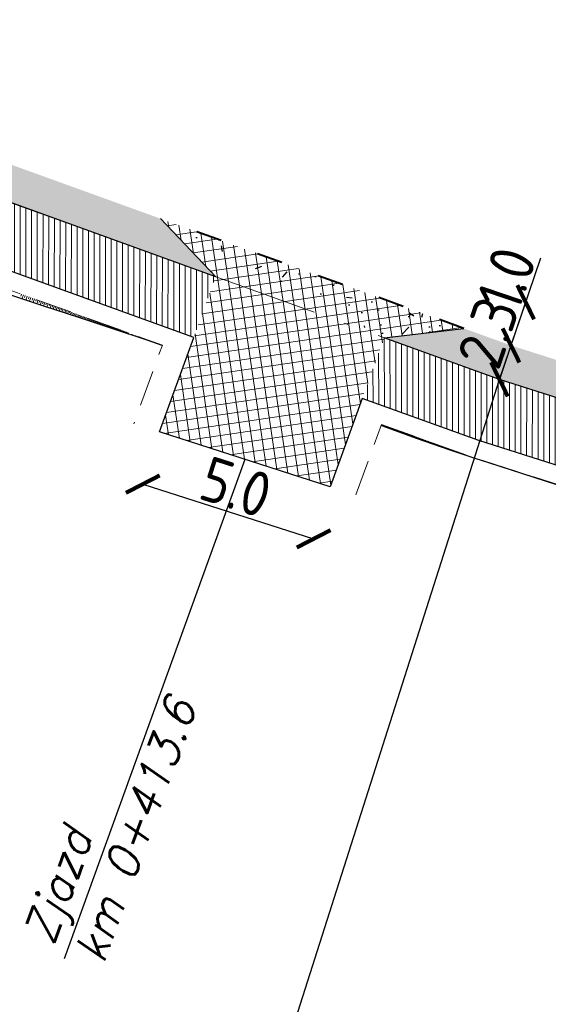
# Model space of a CAD drawing. Header units: metres. Extents: x 8431043 to 8456388, y 5766167 to 5771876.
# Tile 12 of 31: x 8434089 to 8434104, y 5770280 to 5770307. Entities that reach past the tile are written whole.
import ezdxf

# ---------------------------------------------------------------- set-up
doc = ezdxf.new("R2010")
doc.units = ezdxf.units.M
for name, pattern in [('4011', [6, 4, -2]), ('ACAD_ISO03W100', [30, 12, -18]), ('ACAD_ISO10W100', [18, 12, -3, 0, -3]), ('CIĄGŁA', [0])]:
    doc.linetypes.add(name, pattern=pattern)
for name, color, linetype in [('C-DROGI-SYTUACJA', 7, 'Continuous'), ('C-DROGI-SYTUACJA-ETYKIETY', 1, 'Continuous'), ('DRO_Podzespół', 7, 'Continuous'), ('S-5_opis_pkt_geometrycznych', 20, 'Continuous'), ('S-5_opis_Zjazd_ist_L', 7, 'Continuous')]:
    doc.layers.add(name, color=color, linetype=linetype)
for name, color, linetype, lineweight in [('hatch kostka', 210, 'Continuous', 9), ('kreskowanie skarp', 250, 'Continuous', 15), ('linia', 7, 'CIĄGŁA', 20), ('WYMIARY', 253, 'Continuous', 13), ('Zalacznik_3_Rowy DW837|Zalacznik_3_Rowy DW837|zdi pobocze', 250, '4011', 18), ('zdi krawedz jezdni', 250, '4011', 30), ('zdi krawężnik na trapezowy', 253, 'ACAD_ISO03W100', 40), ('zdi_obrzeze chodnikowe 8x30', 6, 'Continuous', 30)]:
    doc.layers.add(name, color=color, linetype=linetype, lineweight=lineweight)
doc.layers.add('hatch zdi chodniki', color=7, linetype='Continuous', lineweight=0, true_color=0x8345ba)
doc.styles.add('! romans poch 1.8 mm szer 1', font='romans.shx', dxfattribs={"oblique": 15, "height": 1.8})
doc.styles.add('ISOCP', font='geniso.shx')
doc.styles.add('własny_500', font='isocp.shx', dxfattribs={"width": 0.9, "height": 1.2})
doc.dimstyles.new('kopia własny 500', dxfattribs={"dimtxt": 1.2, "dimasz": 0.8, "dimexe": 0.1795, "dimexo": 0.0625, "dimgap": 0.09, "dimtad": 3, "dimdec": 1, "dimzin": 0, "dimdsep": 46, "dimtxsty": 'własny_500', "dimblk": 'ARCHTICK', "dimcen": 0.09, "dimaunit": 2, "dimadec": 4, "dimazin": 0, "dimtfac": 1, "dimtdec": 1, "dimtofl": 0, "dimtmove": 2, "dimatfit": 3, "dimldrblk": 'ARCHTICK', "dimfxl": 1, "dimtolj": 1, "dimtzin": 0, "dimarcsym": 0})

# ---------------------------------------------------------------- blocks, each defined once
blk = doc.blocks.new('_ARCHTICK')
at = {"color": 0, "linetype": 'ByBlock', "const_width": 0.15}
blk.add_lwpolyline([(-0.5, -0.5), (0.5, 0.5)], dxfattribs=at)
blk = doc.blocks.new('*D67')
at = {"layer": 'Defpoints', "color": 0, "transparency": 16777216}
for p in [(8434102.899999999, 5770298.35), (8434102.577994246, 5770297.403065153), (8434102.57799425, 5770297.403065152)]:
    blk.add_point(p, dxfattribs=at)
at = {"layer": 'WYMIARY', "color": 0, "lineweight": -2, "transparency": 16777216}
for p, q in [((8434103.727501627, 5770300.783466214), (8434102.900000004, 5770298.349999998)), ((8434102.900000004, 5770298.349999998), (8434102.57799425, 5770297.403065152))]:
    blk.add_line(p, q, dxfattribs=at)
at = {"layer": 'WYMIARY', "color": 0, "lineweight": -2, "transparency": 16777216, "xscale": 0.75, "yscale": 0.75, "zscale": 0.75}
for p, rotation in [((8434102.900000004, 5770298.349999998), 71.21936853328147), ((8434102.57799425, 5770297.403065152), 251.2193685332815)]:
    blk.add_blockref('_ARCHTICK', p, dxfattribs=dict(at, rotation=rotation))
at = {"layer": 'WYMIARY', "color": 0, "transparency": 16777216, "insert": (8434102.779976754, 5770300.2179146), "char_height": 1.25, "attachment_point": 5, "rotation": 71.21936853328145, "style": 'ISOCP'}
blk.add_mtext('\\A1;1.0', dxfattribs=at)
blk = doc.blocks.new('*D68')
at = {"layer": 'Defpoints', "color": 0, "transparency": 16777216}
for p in [(8434103.309817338, 5770299.555165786), (8434102.577994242, 5770297.403065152), (8434358.231644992, 5770212.868847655)]:
    blk.add_point(p, dxfattribs=at)
at = {"layer": 'WYMIARY', "color": 0, "lineweight": -2, "transparency": 16777216}
blk.add_line((8434102.577994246, 5770297.403065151), (8434103.309817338, 5770299.555165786), dxfattribs=at)
at = {"layer": 'WYMIARY', "color": 0, "lineweight": -2, "transparency": 16777216, "xscale": 0.75, "yscale": 0.75, "zscale": 0.75}
for p, rotation in [((8434103.309817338, 5770299.555165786), 71.21936853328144), ((8434102.577994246, 5770297.403065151), 251.2193685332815)]:
    blk.add_blockref('_ARCHTICK', p, dxfattribs=dict(at, rotation=rotation))
at = {"layer": 'WYMIARY', "color": 0, "transparency": 16777216, "insert": (8434102.266857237, 5770298.709346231), "char_height": 1.25, "attachment_point": 5, "rotation": 71.21936853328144, "style": 'ISOCP'}
blk.add_mtext('\\A1;2.3', dxfattribs=at)
blk = doc.blocks.new('*D73')
at = {"layer": 'Defpoints', "color": 0, "transparency": 16777216}
for p in [(8434093.095054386, 5770295.936348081), (8434097.86, 5770294.410000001), (8434097.393977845, 5770292.955174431)]:
    blk.add_point(p, dxfattribs=at)
at = {"layer": 'WYMIARY', "color": 0, "lineweight": -2, "transparency": 16777216}
blk.add_line((8434092.629032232, 5770294.481522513), (8434097.393977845, 5770292.955174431), dxfattribs=at)
at = {"layer": 'WYMIARY', "color": 0, "lineweight": -2, "transparency": 16777216, "xscale": 0.75, "yscale": 0.75, "zscale": 0.75}
for p, rotation in [((8434092.629032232, 5770294.481522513), 162.2382544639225), ((8434097.393977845, 5770292.955174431), 342.2382544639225)]:
    blk.add_blockref('_ARCHTICK', p, dxfattribs=dict(at, rotation=rotation))
at = {"layer": 'WYMIARY', "color": 0, "transparency": 16777216, "insert": (8434095.229622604, 5770294.399266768), "char_height": 1.25, "attachment_point": 5, "rotation": 342.2382544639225, "style": 'ISOCP'}
blk.add_mtext('\\A1;5.0', dxfattribs=at)
blk = doc.blocks.new('*D75')
at = {"layer": 'Defpoints', "color": 0, "transparency": 16777216}
for p in [(8434749.827947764, 5771876.32), (8434750.942824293, 5771875.576372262), (8432377.706239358, 5768319.939999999)]:
    blk.add_point(p, dxfattribs=at)
at = {"layer": 'WYMIARY', "color": 0, "lineweight": -2, "transparency": 16777216}
blk.add_line((8432378.821115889, 5768319.19637226), (8434750.942824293, 5771875.576372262), dxfattribs=at)
at = {"layer": 'WYMIARY', "color": 0, "lineweight": -2, "transparency": 16777216, "xscale": 0.75, "yscale": 0.75, "zscale": 0.75}
for p, rotation in [((8434750.942824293, 5771875.576372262), 56.29653123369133), ((8432378.821115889, 5768319.19637226), 236.2965312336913)]:
    blk.add_blockref('_ARCHTICK', p, dxfattribs=dict(at, rotation=rotation))
at = {"layer": 'WYMIARY', "color": 0, "transparency": 16777216, "insert": (8433564.287044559, 5770097.783190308), "char_height": 1.25, "attachment_point": 5, "rotation": 56.296531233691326, "style": 'ISOCP'}
blk.add_mtext('\\A1;4274.9', dxfattribs=at)
blk = doc.blocks.new('*U80')
at = {"layer": 'C-DROGI-SYTUACJA', "color": 1, "linetype": 'ACAD_ISO10W100', "lineweight": 13, "ltscale": 0.3}
for p, q in [((8434102.577994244, 5770297.403065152), (8434084.286506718, 5770304.019985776)), ((8434143.621928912, 5770284.324997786), (8434102.577994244, 5770297.403065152))]:
    blk.add_line(p, q, dxfattribs=at)
at = {"layer": 'C-DROGI-SYTUACJA', "color": 253, "linetype": 'ACAD_ISO03W100', "lineweight": 13, "ltscale": 0.1}
blk.add_line((8434102.577994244, 5770297.403065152), (8434102.577994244, 5770297.403065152), dxfattribs=at)
blk.add_line((8434102.577994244, 5770297.403065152), (8434102.577994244, 5770297.403065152), dxfattribs=at)
blk = doc.blocks.new('*U82')
at = {"layer": 'S-5_opis_pkt_geometrycznych', "color": 20, "linetype": 'Continuous', "lineweight": -3}
blk.add_line((8434092.472542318, 5770265.688324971), (8434102.577994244, 5770297.403065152), dxfattribs=at)
blk = doc.blocks.new('sdd')
at = {"layer": 'C-DROGI-SYTUACJA', "color": 7, "linetype": 'Continuous', "lineweight": -3}
blk.add_blockref('*U80', (0, 0), dxfattribs=at)
at = {"layer": 'C-DROGI-SYTUACJA-ETYKIETY', "color": 4, "linetype": 'Continuous', "lineweight": 35}
blk.add_blockref('*U82', (0, 0), dxfattribs=at)
blk = doc.blocks.new('dfggg')
at = {"layer": 'S-5_opis_Zjazd_ist_L', "color": 1, "linetype": 'Continuous', "lineweight": -3}
blk.add_line((8434095.477527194, 5770295.17317404), (8434090.437133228, 5770281.239758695), dxfattribs=at)
at = {"layer": 'S-5_opis_Zjazd_ist_L', "color": 1, "linetype": 'Continuous', "lineweight": -3, "insert": (8434090.402904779, 5770281.476348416), "char_height": 0.9000000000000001, "attachment_point": 4, "rotation": 70.11247858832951, "style": '! romans poch 1.8 mm szer 1'}
blk.add_mtext('Zjazd\\Pkm 0+413.6', dxfattribs=at)

msp = doc.modelspace()

# ---------------------------------------------------------------- hatches: boundary and pattern name
at = {"layer": 'hatch kostka', "linetype": 'Continuous', "lineweight": 5, "true_color": 0xfecc66}
h = msp.add_hatch(dxfattribs=at)
h.set_pattern_fill('ANSI37', color=31, scale=0.09, angle=-36.63285309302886)
h.set_pattern_definition([(8.367146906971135, (0, 0), (-0.04158112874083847, 0.2827084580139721), []), (98.3671469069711, (0, 0), (-0.282708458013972, -0.04158112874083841), [])])
h.paths.add_polyline_path([(8434099.36340504, 5770298.565938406), (8434101.584304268, 5770298.825951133), (8434093.121044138, 5770301.887523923), (8434094.661593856, 5770300.266812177), (8434093.095054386, 5770295.936348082), (8434097.86, 5770294.41)])
at = {"layer": 'hatch zdi chodniki', "lineweight": 13, "transparency": 33554687}
h = msp.add_hatch(dxfattribs=at)
h.set_pattern_fill('DOTS', color=3, scale=0.13, style=0)
h.set_pattern_definition([(0, (0, 0), (0.1031875, 0.206375), [0, -0.206375])])
h.paths.add_polyline_path([(8434291.477038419, 5770237.591889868), (8434289.272186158, 5770237.219564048), (8434294.219259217, 5770235.708967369), (8434304.064397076, 5770232.503835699), (8434352.974985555, 5770216.484597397), (8434351.385582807, 5770218.057428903), (8434304.374804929, 5770233.454439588), (8434294.520086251, 5770236.66269034)])
h.paths.add_polyline_path([(8434266.018246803, 5770244.733106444), (8434265.63877181, 5770244.675674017), (8434266.014510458, 5770244.553887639)])
h.paths.add_polyline_path([(8434267.8496619, 5770245.010285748), (8434266.018246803, 5770244.733106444), (8434266.014510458, 5770244.553887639), (8434270.421307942, 5770243.125533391), (8434280.90173187, 5770239.775495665), (8434284.091954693, 5770238.801356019), (8434282.471182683, 5770240.341842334), (8434281.2, 5770240.73), (8434270.727711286, 5770244.077437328)])
h.paths.add_polyline_path([(8434149.083049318, 5770283.338914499), (8434146.907137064, 5770283.089081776), (8434157.391959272, 5770279.144625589), (8434183.651945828, 5770271.152455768), (8434226.176322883, 5770257.466449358), (8434259.238656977, 5770246.750112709), (8434257.644433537, 5770248.31805774), (8434226.483671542, 5770258.418046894), (8434183.950727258, 5770272.106810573), (8434157.71393021, 5770280.091922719)])
h.paths.add_polyline_path([(8434094.661593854, 5770300.266812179), (8434093.121044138, 5770301.887523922), (8434084.6, 5770304.97), (8434081.219999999, 5770305.98), (8434077.409348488, 5770307.545183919), (8434076.936745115, 5770306.658233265), (8434080.886053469, 5770305.036097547), (8434084.286506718, 5770304.019985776)])
h.paths.add_polyline_path([(8434101.584304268, 5770298.825951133), (8434099.363405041, 5770298.565938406), (8434102.577994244, 5770297.403065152), (8434143.621928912, 5770284.324997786), (8434142.02503887, 5770285.883361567), (8434102.899999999, 5770298.35)])
h.paths.add_polyline_path([(8434011.44211317, 5770340.525584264), (8434009.245765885, 5770340.648622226), (8434010.907676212, 5770339.676903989), (8434013.388047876, 5770338.368355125), (8434047.859431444, 5770319.646741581), (8434066.478285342, 5770310.953932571), (8434076.936745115, 5770306.658233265), (8434077.409348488, 5770307.545183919), (8434066.879999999, 5770311.87), (8434048.309999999, 5770320.540000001), (8434013.86, 5770339.25)])
h.paths.add_polyline_path([(8433893.005991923, 5770405.514924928), (8433891.889450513, 5770405.57267707), (8433905.228904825, 5770398.017587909), (8433905.329536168, 5770397.957694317), (8433905.527784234, 5770398.421559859), (8433905.479999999, 5770398.449999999)])
h.paths.add_polyline_path([(8433748.792512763, 5770512.117253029), (8433746.758512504, 5770513.046146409), (8433749.96328957, 5770509.072943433), (8433750.804252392, 5770508.22196915), (8433762.887659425, 5770493.324754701), (8433772.314305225, 5770482.021786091), (8433776.220000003, 5770478.899999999), (8433763.660000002, 5770493.959999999), (8433751.55, 5770508.889999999), (8433750.709999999, 5770509.74)])
h.paths.add_polyline_path([(8433722.132985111, 5770543.576263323), (8433721.655699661, 5770545.760799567), (8433699.119999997, 5770573.699999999), (8433684.56, 5770591.470000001), (8433678.06, 5770600.189999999), (8433665.01, 5770615.390000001), (8433650.72, 5770633.02), (8433646.54, 5770638.470000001), (8433641.4, 5770644.56), (8433638.24, 5770647.859999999), (8433633.92, 5770651.89), (8433628.929999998, 5770655.989999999), (8433625.449999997, 5770658.54), (8433620.639999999, 5770661.61), (8433615.519999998, 5770664.209999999), (8433611.16, 5770665.930000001), (8433605.979999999, 5770667.46), (8433600.419999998, 5770668.54), (8433595.22, 5770669.19), (8433591.689999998, 5770669.45), (8433588.3, 5770669.58), (8433585.729999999, 5770669.59), (8433584.66, 5770669.57), (8433578.02, 5770669.4), (8433570.069999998, 5770668.93), (8433535.02, 5770665.16), (8433485.31, 5770659.82), (8433471.71, 5770658.26), (8433462.94, 5770656.899999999), (8433452.67, 5770654.680000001), (8433445.439999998, 5770652.68), (8433437.08, 5770649.89), (8433430.89, 5770647.48), (8433422.579999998, 5770643.75), (8433415.28, 5770639.99), (8433407.519999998, 5770635.430000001), (8433399.86, 5770630.32), (8433394.209999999, 5770626.11), (8433389.06, 5770621.91), (8433384.92, 5770618.26), (8433379.84, 5770613.409999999), (8433375.099999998, 5770608.47), (8433369.83, 5770602.43), (8433366.469999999, 5770598.279999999), (8433360.389999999, 5770590.390000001), (8433330.15, 5770550.579999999), (8433325.4, 5770544.430000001), (8433322.62, 5770541.08), (8433319.219999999, 5770537.42), (8433315.34, 5770533.91), (8433311.49, 5770531.109999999), (8433308.5, 5770529.35), (8433305.179999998, 5770527.75), (8433300.92, 5770526.189999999), (8433296.07, 5770525.010000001), (8433292.330000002, 5770524.5), (8433289.92, 5770524.35), (8433287.559999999, 5770524.33), (8433283.49, 5770524.609999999), (8433278.75, 5770525.44), (8433274.379999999, 5770526.72), (8433271.03, 5770528.06), (8433267.26, 5770529.98), (8433263.73, 5770532.25), (8433259.5, 5770535.71), (8433256.42, 5770538.880000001), (8433255.371818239, 5770540.220783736), (8433254.83058487, 5770539.289456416), (8433255.665302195, 5770538.221726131), (8433258.822617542, 5770534.972151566), (8433263.141076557, 5770531.43979502), (8433266.761394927, 5770529.111714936), (8433270.616548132, 5770527.148347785), (8433274.053010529, 5770525.773762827), (8433278.522503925, 5770524.464620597), (8433283.369111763, 5770523.615952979), (8433287.529875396, 5770523.329708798), (8433289.95532281, 5770523.350263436), (8433292.42874966, 5770523.504211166), (8433296.256252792, 5770524.026143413), (8433301.211052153, 5770525.231640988), (8433305.569940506, 5770526.827853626), (8433308.971517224, 5770528.467167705), (8433312.039006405, 5770530.272780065), (8433315.97130846, 5770533.132636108), (8433319.923081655, 5770536.707564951), (8433323.371681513, 5770540.419881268), (8433326.180721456, 5770543.804875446), (8433330.943882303, 5770549.971915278), (8433361.184216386, 5770589.78235509), (8433367.254764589, 5770597.660089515), (8433370.595611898, 5770601.786433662), (8433375.837945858, 5770607.794725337), (8433380.54639194, 5770612.701840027), (8433385.596198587, 5770617.523013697), (8433389.706903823, 5770621.147186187), (8433394.825047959, 5770625.321206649), (8433400.43661583, 5770629.502569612), (8433408.051223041, 5770634.582288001), (8433415.762638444, 5770639.113738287), (8433423.01401084, 5770642.84869174), (8433431.276400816, 5770646.557321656), (8433437.41989422, 5770648.949214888), (8433445.731789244, 5770651.723160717), (8433452.909142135, 5770653.708597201), (8433463.122421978, 5770655.916336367), (8433471.843653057, 5770657.268773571), (8433485.420385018, 5770658.82610459), (8433535.126943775, 5770664.16573493), (8433570.153028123, 5770667.933162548), (8433577.873747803, 5770668.389607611), (8433592.619472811, 5770665.233677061), (8433598.335497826, 5770664.53660084), (8433606.411626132, 5770662.748528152), (8433611.110553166, 5770661.076699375), (8433616.220260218, 5770658.705398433), (8433620.646861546, 5770656.174494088), (8433628.13758656, 5770651.177352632), (8433630.682730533, 5770649.390761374), (8433643.107350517, 5770640.986666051), (8433645.760732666, 5770637.842872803), (8433649.934686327, 5770632.40075619), (8433664.242054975, 5770614.749327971), (8433677.278828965, 5770599.564732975), (8433683.771948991, 5770590.853962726), (8433698.344054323, 5770573.069188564)])
h.paths.add_polyline_path([(8433727.508783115, 5770538.50429215), (8433725.474782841, 5770539.433185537), (8433743.032528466, 5770517.665528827), (8433742.55524301, 5770519.850065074)])
h.paths.add_polyline_path([(8433804.670766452, 5770453.717283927), (8433807.357727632, 5770451.327156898), (8433816.902238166, 5770444.970929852), (8433867.591454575, 5770417.645179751), (8433884.715982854, 5770409.271097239), (8433884.037291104, 5770410.159566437), (8433867.82, 5770418.09), (8433817.16, 5770445.4)])
h.paths.add_polyline_path([(8434386.872016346, 5770204.26942325), (8434387.262340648, 5770205.190119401), (8434380.027910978, 5770208.307348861), (8434373.299999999, 5770210.879999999), (8434361.003805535, 5770214.907260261), (8434358.79189869, 5770214.579436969), (8434372.965593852, 5770209.937256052), (8434379.651308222, 5770207.380740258)])
h.paths.add_polyline_path([(8433975.043041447, 5770359.953206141), (8433974.800154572, 5770359.516163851), (8433982.781876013, 5770355.080310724), (8434001.013825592, 5770345.461834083), (8434003.204053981, 5770344.181208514), (8434001.720078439, 5770345.65455654), (8433983.02, 5770355.52)])
at = {"layer": 'hatch zdi chodniki', "lineweight": 5}
h = msp.add_hatch(dxfattribs=at)
h.set_pattern_fill('ANSI31', color=256, scale=0.05, angle=45, style=0)
h.set_pattern_definition([(90, (0, 0), (-0.15875, 0), [])])
h.paths.add_polyline_path([(8434265.638771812, 5770244.675674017), (8434265.083771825, 5770242.963372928), (8434265.975326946, 5770242.674397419), (8434266.014510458, 5770244.553887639)])
h.paths.add_polyline_path([(8434146.907137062, 5770283.089081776), (8434146.359941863, 5770281.371775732), (8434156.812411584, 5770277.439490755), (8434183.114139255, 5770269.434617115), (8434225.623095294, 5770255.75357379), (8434258.683656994, 5770245.037811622), (8434259.238656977, 5770246.750112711), (8434226.176322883, 5770257.466449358), (8434183.651945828, 5770271.152455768), (8434157.391959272, 5770279.144625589)])
h.paths.add_polyline_path([(8434099.36340504, 5770298.565938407), (8434098.75109048, 5770296.873286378), (8434101.998383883, 5770295.698582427), (8434143.031400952, 5770282.623993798), (8434143.076819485, 5770282.606907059), (8434143.621928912, 5770284.324997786), (8434102.577994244, 5770297.403065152)])
h.paths.add_polyline_path([(8434094.049279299, 5770298.574160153), (8434094.661593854, 5770300.266812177), (8434084.286506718, 5770304.019985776), (8434080.886053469, 5770305.036097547), (8434076.936745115, 5770306.658233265), (8434076.08605904, 5770305.06172209), (8434080.284949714, 5770303.337073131), (8434083.722218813, 5770302.309960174)])
at = {"layer": 'zdi krawedz jezdni', "ltscale": 0.4}
h = msp.add_hatch(dxfattribs=at)
h.set_pattern_fill('AR-CONC', color=5, scale=0.01)
h.set_pattern_definition([(49.99999999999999, (0, 0), (1.82184668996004, -0.1593908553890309), [0.1905, -2.0955]), (355, (0, 0), (-0.3524342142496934, 1.910568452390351), [0.1524, -1.6764058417]), (100.4514447, (0.15182007, -0.013282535), (1.469412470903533, 1.751177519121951), [0.161900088, -1.780902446]), (46.18420000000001, (0, 0.508), (2.710790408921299, -0.4204232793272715), [0.28575, -3.14325]), (96.63555760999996, (0.225899, 0.472965), (2.37404134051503, 2.474261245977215), [0.2428502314, -2.6713560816]), (351.1841511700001, (0, 0.508), (2.37404134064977, 2.474261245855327), [0.2285996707, -2.5145973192]), (21, (0.254, 0.381), (1.516143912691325, -1.022651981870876), [0.1905, -2.0955]), (326.0000000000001, (0.254, 0.381), (0.6180202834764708, 1.841879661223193), [0.1524, -1.6764]), (71.45144499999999, (0.380345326, 0.295779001), (2.134164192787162, 0.8192276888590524), [0.161900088, -1.780899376]), (37.50000000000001, (0, 0), (0.03088603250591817, 0.8455503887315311), [0, -1.65608, 0, -1.7018, 0, -1.68275]), (7.499999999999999, (0, 0), (0.6681966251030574, 1.001805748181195), [0, -0.9702799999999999, 0, -1.61798, 0, -0.6413500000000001]), (327.5, (-0.5664199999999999, 0), (1.355905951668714, -0.05728743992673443), [0, -0.635, 0, -1.9812, 0, -2.6289]), (317.5, (-0.82042, 0), (1.48129181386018, 0.2542649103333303), [0, -0.8255, 0, -1.31572, 0, -1.8669])])
edge = h.paths.add_edge_path()
edge.add_line((8434099.36340504, 5770298.565938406), (8434101.584304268, 5770298.825951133))
edge.add_line((8434101.584304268, 5770298.825951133), (8434093.121044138, 5770301.887523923))

# ---------------------------------------------------------------- linework, layer by layer
at = {"layer": 'C-DROGI-SYTUACJA', "color": 1, "linetype": 'ACAD_ISO10W100', "lineweight": 13, "ltscale": 0.3}
for p, q in [((8434102.577994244, 5770297.403065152), (8434084.286506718, 5770304.019985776)), ((8434143.621928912, 5770284.324997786), (8434102.577994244, 5770297.403065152))]:
    msp.add_line(p, q, dxfattribs=at)
at = {"layer": 'C-DROGI-SYTUACJA', "color": 253, "linetype": 'ACAD_ISO03W100', "lineweight": 13, "ltscale": 0.1}
msp.add_line((8434102.577994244, 5770297.403065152), (8434102.577994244, 5770297.403065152), dxfattribs=at)
msp.add_line((8434102.577994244, 5770297.403065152), (8434102.577994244, 5770297.403065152), dxfattribs=at)
at = {"layer": 'DRO_Podzespół'}
for points in [[(8434093.16915596, 5770298.345939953), (8434092.746980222, 5770298.497581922), (8434091.797319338, 5770298.812051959), (8434090.847658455, 5770299.126521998), (8434089.897997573, 5770299.440992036), (8434088.948336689, 5770299.755462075)], [(8434118.427592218, 5770289.761035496), (8434117.478298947, 5770290.075639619), (8434116.529005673, 5770290.390243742), (8434115.5797124, 5770290.704847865), (8434114.630419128, 5770291.019451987), (8434113.681125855, 5770291.334056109), (8434112.731832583, 5770291.648660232), (8434111.78253931, 5770291.963264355), (8434110.833246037, 5770292.277868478), (8434109.883952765, 5770292.5924726), (8434108.934659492, 5770292.907076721), (8434107.985366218, 5770293.221680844), (8434107.76875529, 5770293.293467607), (8434107.034599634, 5770293.531661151), (8434106.083397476, 5770293.84027447), (8434105.132195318, 5770294.148887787), (8434104.18099316, 5770294.457501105), (8434103.229791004, 5770294.766114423), (8434102.278588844, 5770295.07472774), (8434101.895939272, 5770295.198876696), (8434101.207022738, 5770295.427114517), (8434100.262048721, 5770295.754540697), (8434099.322020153, 5770296.095637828), (8434099.274013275, 5770296.114079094)]]:
    msp.add_lwpolyline(points, dxfattribs=at)
at = {"layer": 'kreskowanie skarp'}
for p, q in [((8434089.243907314, 5770299.780786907), (8434089.224007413, 5770299.725776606)), ((8434089.298175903, 5770299.761155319), (8434089.258912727, 5770299.652618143)), ((8434089.351712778, 5770299.741788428), (8434089.332345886, 5770299.688251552)), ((8434089.404527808, 5770299.722682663), (8434089.36631628, 5770299.617052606)), ((8434089.456630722, 5770299.703834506), (8434089.437782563, 5770299.651731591)), ((8434089.508031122, 5770299.68524048), (8434089.470843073, 5770299.582439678)), ((8434089.558738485, 5770299.666897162), (8434089.540395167, 5770299.6161898)), ((8434089.608762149, 5770299.648801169), (8434089.572570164, 5770299.54875384)), ((8434089.658111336, 5770299.630949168), (8434089.640259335, 5770299.581599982)), ((8434089.70679514, 5770299.613337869), (8434089.67157254, 5770299.515970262)), ((8434089.754822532, 5770299.595964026), (8434089.737448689, 5770299.547936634)), ((8434089.80220236, 5770299.578824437), (8434089.767923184, 5770299.484064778)), ((8434089.84894336, 5770299.561915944), (8434089.832034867, 5770299.515174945)), ((8434089.895054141, 5770299.545235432), (8434089.861693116, 5770299.453013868)), ((8434089.940543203, 5770299.528779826), (8434089.924087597, 5770299.483290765)), ((8434089.985418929, 5770299.512546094), (8434089.952951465, 5770299.422794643)), ((8434090.029689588, 5770299.496531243), (8434090.013674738, 5770299.452260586)), ((8434090.073363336, 5770299.480732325), (8434090.041765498, 5770299.393384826)), ((8434090.116448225, 5770299.465146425), (8434090.100862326, 5770299.422061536)), ((8434090.158952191, 5770299.449770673), (8434090.128200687, 5770299.364762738)), ((8434090.20088307, 5770299.434602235), (8434090.185714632, 5770299.392671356)), ((8434090.24224859, 5770299.419638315), (8434090.21232075, 5770299.33690728)), ((8434090.283056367, 5770299.404876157), (8434090.26829421, 5770299.364068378)), ((8434090.323313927, 5770299.39031304), (8434090.294187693, 5770299.309797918)), ((8434090.363028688, 5770299.375946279), (8434090.348661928, 5770299.336231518)), ((8434090.402207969, 5770299.361773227), (8434090.373861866, 5770299.283414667)), ((8434090.440858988, 5770299.347791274), (8434090.426877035, 5770299.309140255)), ((8434090.47898887, 5770299.333997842), (8434090.451402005, 5770299.257738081)), ((8434090.516604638, 5770299.320390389), (8434090.502997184, 5770299.282774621)), ((8434090.553713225, 5770299.306966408), (8434090.526865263, 5770299.232749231)), ((8434090.590321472, 5770299.293723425), (8434090.577078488, 5770299.257115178)), ((8434090.626436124, 5770299.280658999), (8434090.60030727, 5770299.208429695)), ((8434090.662063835, 5770299.267770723), (8434090.64917556, 5770299.232143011)), ((8434090.697211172, 5770299.255056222), (8434090.67178217, 5770299.184761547)), ((8434090.731884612, 5770299.242513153), (8434090.719341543, 5770299.207839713)), ((8434090.766090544, 5770299.230139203), (8434090.741342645, 5770299.161727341)), ((8434090.79983527, 5770299.217932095), (8434090.78762816, 5770299.184187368)), ((8434090.833125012, 5770299.205889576), (8434090.809039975, 5770299.139310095)), ((8434090.865965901, 5770299.19400943), (8434090.854085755, 5770299.16116854)), ((8434090.89836399, 5770299.182289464), (8434090.874924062, 5770299.117493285)), ((8434090.930325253, 5770299.170727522), (8434090.91876331, 5770299.138766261)), ((8434090.961855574, 5770299.159321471), (8434090.939043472, 5770299.096260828)), ((8434090.992960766, 5770299.14806921), (8434090.981708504, 5770299.116964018)), ((8434091.023646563, 5770299.136968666), (8434091.001445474, 5770299.075597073)), ((8434091.053918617, 5770299.126017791), (8434091.042967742, 5770299.095745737)), ((8434091.083782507, 5770299.115214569), (8434091.062176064, 5770299.055486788)), ((8434091.113243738, 5770299.104557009), (8434091.102586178, 5770299.075095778)), ((8434091.14230774, 5770299.094043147), (8434091.121280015, 5770299.035915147)), ((8434091.170979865, 5770299.083671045), (8434091.160607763, 5770299.054998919)), ((8434091.199265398, 5770299.073438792), (8434091.178800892, 5770299.016867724)), ((8434091.227169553, 5770299.063344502), (8434091.217075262, 5770299.035440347)), ((8434091.254697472, 5770299.053386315), (8434091.234781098, 5770298.998330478)), ((8434091.281854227, 5770299.043562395), (8434091.272030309, 5770299.01640564)), ((8434091.308644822, 5770299.033870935), (8434091.2892619, 5770298.980289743)), ((8434091.335074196, 5770299.024310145), (8434091.325513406, 5770298.997880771)), ((8434091.361147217, 5770299.014878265), (8434091.342283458, 5770298.962732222)), ((8434091.386868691, 5770299.005573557), (8434091.377563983, 5770298.979852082)), ((8434091.412243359, 5770298.996394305), (8434091.393884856, 5770298.945644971)), ((8434091.437275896, 5770298.98733882), (8434091.42822041, 5770298.962306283)), ((8434091.461970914, 5770298.97840543), (8434091.444104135, 5770298.929015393)), ((8434091.486332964, 5770298.969592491), (8434091.477520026, 5770298.94523044)), ((8434091.510366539, 5770298.960898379), (8434091.492978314, 5770298.912831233)), ((8434091.534076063, 5770298.952321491), (8434091.525499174, 5770298.928611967)), ((8434091.557465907, 5770298.943860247), (8434091.540543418, 5770298.897080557)), ((8434091.580540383, 5770298.935513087), (8434091.572193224, 5770298.912438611)), ((8434091.60330374, 5770298.927278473), (8434091.586834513, 5770298.881751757)), ((8434091.625760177, 5770298.919154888), (8434091.617636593, 5770298.896698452)), ((8434091.647913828, 5770298.911140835), (8434091.631885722, 5770298.866833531)), ((8434091.669768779, 5770298.903234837), (8434091.66186278, 5770298.881379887)), ((8434091.691329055, 5770298.895435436), (8434091.675730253, 5770298.852314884)), ((8434091.712598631, 5770298.887741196), (8434091.70490439, 5770298.86647162)), ((8434091.733581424, 5770298.880150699), (8434091.71840043, 5770298.838185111)), ((8434091.754281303, 5770298.872662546), (8434091.746793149, 5770298.851962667)), ((8434091.774702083, 5770298.865275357), (8434091.759927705, 5770298.824433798)), ((8434091.794847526, 5770298.857987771), (8434091.78755994, 5770298.837842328)), ((8434091.814721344, 5770298.850798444), (8434091.80034269, 5770298.811050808)), ((8434091.834327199, 5770298.843706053), (8434091.827234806, 5770298.824100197)), ((8434091.853668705, 5770298.836709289), (8434091.839675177, 5770298.798026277)), ((8434091.872749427, 5770298.829806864), (8434091.865847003, 5770298.810726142)), ((8434091.89157288, 5770298.822997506), (8434091.877954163, 5770298.7853506)), ((8434091.910142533, 5770298.816279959), (8434091.903424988, 5770298.797710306)), ((8434091.928461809, 5770298.809652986), (8434091.915207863, 5770298.773014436)), ((8434091.94653408, 5770298.803115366), (8434091.93999646, 5770298.785043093)), ((8434091.964362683, 5770298.796665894), (8434091.951463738, 5770298.761008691)), ((8434091.981950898, 5770298.790303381), (8434091.975588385, 5770298.772715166)), ((8434091.999301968, 5770298.784026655), (8434091.986748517, 5770298.749324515)), ((8434092.016419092, 5770298.77783456), (8434092.010226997, 5770298.760717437)), ((8434092.033305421, 5770298.771725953), (8434092.021088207, 5770298.737953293)), ((8434092.04996407, 5770298.765699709), (8434092.043937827, 5770298.74904106)), ((8434092.066398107, 5770298.759754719), (8434092.054508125, 5770298.726886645)), ((8434092.082610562, 5770298.753889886), (8434092.07674573, 5770298.737677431)), ((8434092.09860442, 5770298.748104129), (8434092.087032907, 5770298.716116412)), ((8434092.114382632, 5770298.742396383), (8434092.108674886, 5770298.726618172)), ((8434092.129948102, 5770298.736765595), (8434092.118686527, 5770298.705634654)), ((8434092.1453037, 5770298.731210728), (8434092.139748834, 5770298.71585513)), ((8434092.160452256, 5770298.725730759), (8434092.149492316, 5770298.695433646)), ((8434092.175396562, 5770298.720324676), (8434092.16999048, 5770298.705380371)), ((8434092.19013937, 5770298.714991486), (8434092.179472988, 5770298.685505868)), ((8434092.2046834, 5770298.709730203), (8434092.199422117, 5770298.695186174)), ((8434092.219031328, 5770298.704539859), (8434092.208650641, 5770298.675844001)), ((8434092.233185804, 5770298.699419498), (8434092.228065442, 5770298.685265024)), ((8434092.335260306, 5770298.662494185), (8434092.326028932, 5770298.636975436)), ((8434092.435958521, 5770298.626066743), (8434092.431840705, 5770298.614683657)), ((8434092.535299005, 5770298.59013046), (8434092.528045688, 5770298.570079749)), ((8434092.633300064, 5770298.55467871), (8434092.63015794, 5770298.54599278)), ((8434092.7297029, 5770298.519805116), (8434092.724574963, 5770298.505629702)), ((8434092.825996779, 5770298.484970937), (8434092.823472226, 5770298.477992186)), ((8434092.922181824, 5770298.450176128), (8434092.917211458, 5770298.436436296)), ((8434093.018258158, 5770298.415420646), (8434093.015812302, 5770298.40865944)), ((8434099.315248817, 5770296.137492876), (8434099.308949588, 5770296.120079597)), ((8434099.33267064, 5770296.131190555), (8434099.320066, 5770296.096346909)), ((8434099.350246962, 5770296.124832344), (8434099.343888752, 5770296.107256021)), ((8434099.367997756, 5770296.118411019), (8434099.355155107, 5770296.082909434)), ((8434099.38592475, 5770296.111925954), (8434099.379439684, 5770296.09399896)), ((8434099.404029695, 5770296.105376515), (8434099.390930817, 5770296.069166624)), ((8434099.42149508, 5770296.099058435), (8434099.415177, 5770296.08159305)), ((8434099.438969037, 5770296.092737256), (8434099.426326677, 5770296.057789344)), ((8434099.456451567, 5770296.086412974), (8434099.450127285, 5770296.068930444)), ((8434099.473942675, 5770296.08008559), (8434099.461287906, 5770296.045103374)), ((8434099.491442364, 5770296.0737551), (8434099.485111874, 5770296.05625541)), ((8434099.508950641, 5770296.067421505), (8434099.496283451, 5770296.032404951)), ((8434099.52646751, 5770296.061084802), (8434099.520130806, 5770296.043567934)), ((8434099.543992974, 5770296.05474499), (8434099.531313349, 5770296.019694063)), ((8434099.561527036, 5770296.048402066), (8434099.555184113, 5770296.030868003)), ((8434099.579069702, 5770296.042056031), (8434099.56637763, 5770296.006970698)), ((8434099.596620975, 5770296.035706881), (8434099.590271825, 5770296.018155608)), ((8434099.614180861, 5770296.029354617), (8434099.601476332, 5770295.994234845)), ((8434099.631749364, 5770296.022999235), (8434099.625393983, 5770296.005430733)), ((8434099.649326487, 5770296.016640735), (8434099.636609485, 5770295.98148649)), ((8434099.666912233, 5770296.010279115), (8434099.660550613, 5770295.992693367)), ((8434099.68450661, 5770296.003914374), (8434099.671777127, 5770295.968725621)), ((8434099.70210962, 5770295.997546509), (8434099.695741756, 5770295.979943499)), ((8434099.719721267, 5770295.991175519), (8434099.70697929, 5770295.955952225)), ((8434099.737341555, 5770295.984801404), (8434099.73096744, 5770295.967181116)), ((8434099.75497049, 5770295.978424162), (8434099.742216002, 5770295.943166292)), ((8434099.772608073, 5770295.972043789), (8434099.766227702, 5770295.954406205)), ((8434099.790254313, 5770295.965660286), (8434099.777487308, 5770295.930367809)), ((8434099.80790921, 5770295.959273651), (8434099.801522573, 5770295.941618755)), ((8434099.82557277, 5770295.952883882), (8434099.812793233, 5770295.917556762)), ((8434099.843244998, 5770295.946490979), (8434099.836852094, 5770295.928818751)), ((8434099.860925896, 5770295.940094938), (8434099.848133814, 5770295.90473314)), ((8434099.878615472, 5770295.933695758), (8434099.872216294, 5770295.916006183)), ((8434099.896313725, 5770295.927293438), (8434099.883509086, 5770295.891896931)), ((8434099.914020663, 5770295.920887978), (8434099.907615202, 5770295.90318104)), ((8434099.93173629, 5770295.914479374), (8434099.918919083, 5770295.87904812)), ((8434099.94946061, 5770295.908067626), (8434099.943048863, 5770295.890343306)), ((8434099.967193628, 5770295.901652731), (8434099.954363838, 5770295.866186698)), ((8434099.984935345, 5770295.895234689), (8434099.978517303, 5770295.877492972)), ((8434100.002685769, 5770295.888813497), (8434099.989843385, 5770295.853312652)), ((8434100.020444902, 5770295.882389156), (8434100.01402056, 5770295.864630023)), ((8434100.038212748, 5770295.875961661), (8434100.025357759, 5770295.840425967)), ((8434100.055989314, 5770295.869531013), (8434100.049558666, 5770295.851754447)), ((8434100.073774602, 5770295.863097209), (8434100.060906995, 5770295.827526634)), ((8434100.091568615, 5770295.856660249), (8434100.085131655, 5770295.838866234)), ((8434100.109371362, 5770295.85022013), (8434100.096491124, 5770295.814614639)), ((8434100.127182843, 5770295.843776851), (8434100.120739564, 5770295.82596537)), ((8434100.145003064, 5770295.83733041), (8434100.132110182, 5770295.801689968)), ((8434100.162832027, 5770295.830880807), (8434100.156382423, 5770295.813051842)), ((8434100.180669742, 5770295.824428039), (8434100.167764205, 5770295.788752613)), ((8434100.199068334, 5770295.817772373), (8434100.192412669, 5770295.799373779)), ((8434100.217343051, 5770295.811161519), (8434100.204121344, 5770295.774612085)), ((8434100.235494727, 5770295.804595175), (8434100.228928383, 5770295.7864435)), ((8434100.253524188, 5770295.798073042), (8434100.240479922, 5770295.762014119)), ((8434100.27143226, 5770295.791594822), (8434100.26495404, 5770295.773686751)), ((8434100.289323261, 5770295.785122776), (8434100.27637917, 5770295.749340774)), ((8434100.307223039, 5770295.778647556), (8434100.300747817, 5770295.760747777)), ((8434100.325131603, 5770295.772169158), (8434100.312174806, 5770295.736352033)), ((8434100.34304895, 5770295.765687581), (8434100.336567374, 5770295.747770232)), ((8434100.360354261, 5770295.75942741), (8434100.347833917, 5770295.724816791)), ((8434100.377543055, 5770295.753209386), (8434100.37132503, 5770295.736020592)), ((8434100.394616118, 5770295.747033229), (8434100.382263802, 5770295.712887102)), ((8434100.411574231, 5770295.740898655), (8434100.405439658, 5770295.723940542)), ((8434100.428418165, 5770295.734805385), (8434100.416231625, 5770295.701117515)), ((8434100.445148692, 5770295.728753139), (8434100.439096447, 5770295.712022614)), ((8434100.461766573, 5770295.722741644), (8434100.449743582, 5770295.689505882)), ((8434100.478272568, 5770295.716770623), (8434100.472301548, 5770295.700264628)), ((8434100.49466743, 5770295.710839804), (8434100.482805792, 5770295.678050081)), ((8434100.510951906, 5770295.704948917), (8434100.50506102, 5770295.68866444)), ((8434100.52712674, 5770295.699097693), (8434100.515424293, 5770295.666748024)), ((8434100.54319267, 5770295.693285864), (8434100.53738084, 5770295.677219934)), ((8434100.559150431, 5770295.687513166), (8434100.547605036, 5770295.655597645)), ((8434100.57500075, 5770295.681779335), (8434100.569266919, 5770295.665929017)), ((8434100.59074435, 5770295.67608411), (8434100.579353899, 5770295.64459691)), ((8434100.606381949, 5770295.670427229), (8434100.60072507, 5770295.654789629)), ((8434100.621914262, 5770295.664808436), (8434100.610676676, 5770295.63374381)), ((8434100.637341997, 5770295.659227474), (8434100.631761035, 5770295.643799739)), ((8434100.65266586, 5770295.653684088), (8434100.641579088, 5770295.623036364)), ((8434100.667886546, 5770295.648178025), (8434100.662380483, 5770295.632957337)), ((8434100.683004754, 5770295.642709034), (8434100.672066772, 5770295.612472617)), ((8434100.698021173, 5770295.637276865), (8434100.692589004, 5770295.622260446)), ((8434100.712936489, 5770295.631881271), (8434100.702145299, 5770295.602050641)), ((8434100.72775138, 5770295.626522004), (8434100.722392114, 5770295.611707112)), ((8434100.742466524, 5770295.62119882), (8434100.731820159, 5770295.591768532)), ((8434100.757082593, 5770295.615911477), (8434100.751795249, 5770295.601295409)), ((8434100.771600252, 5770295.610659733), (8434100.761096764, 5770295.581624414)), ((8434100.786020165, 5770295.60544335), (8434100.780803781, 5770295.591023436)), ((8434100.800342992, 5770295.600262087), (8434100.789980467, 5770295.571616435)), ((8434100.814569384, 5770295.595115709), (8434100.809423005, 5770295.580889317)), ((8434100.82869999, 5770295.590003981), (8434100.818476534, 5770295.561742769)), ((8434100.842735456, 5770295.58492667), (8434100.837658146, 5770295.570891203)), ((8434100.856676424, 5770295.579883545), (8434100.846590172, 5770295.55200161)), ((8434100.870523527, 5770295.574874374), (8434100.865514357, 5770295.561027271)), ((8434100.8842774, 5770295.569898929), (8434100.87432651, 5770295.542391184)), ((8434100.897938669, 5770295.564956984), (8434100.892996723, 5770295.551295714)), ((8434100.911507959, 5770295.560048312), (8434100.901690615, 5770295.532909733)), ((8434100.924985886, 5770295.55517269), (8434100.920110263, 5770295.541694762)), ((8434100.93837307, 5770295.550329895), (8434100.92868748, 5770295.523555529)), ((8434100.995186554, 5770295.529777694), (8434100.990483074, 5770295.516775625)), ((8434101.05161752, 5770295.509363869), (8434101.04248731, 5770295.484124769)), ((8434101.107668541, 5770295.489087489), (8434101.103240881, 5770295.476847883)), ((8434101.163691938, 5770295.468821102), (8434101.154856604, 5770295.44439714)), ((8434101.218988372, 5770295.448817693), (8434101.214833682, 5770295.437332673)), ((8434101.2739125, 5770295.428948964), (8434101.265872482, 5770295.406723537)), ((8434101.327706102, 5770295.409489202), (8434101.324095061, 5770295.399507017)), ((8434101.380778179, 5770295.39029045), (8434101.374078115, 5770295.371769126)), ((8434101.433138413, 5770295.371349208), (8434101.43004589, 5770295.36280039)), ((8434101.484796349, 5770295.35266202), (8434101.479119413, 5770295.336968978)), ((8434101.535761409, 5770295.33422548), (8434101.533173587, 5770295.327071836)), ((8434101.586042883, 5770295.316036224), (8434101.581361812, 5770295.303096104)), ((8434101.635649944, 5770295.298090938), (8434101.633553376, 5770295.292295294)), ((8434101.684591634, 5770295.280386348), (8434101.680879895, 5770295.270125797)), ((8434101.73287688, 5770295.262919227), (8434101.731258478, 5770295.258445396)), ((8434101.780514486, 5770295.245686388), (8434101.777746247, 5770295.238034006)), ((8434101.827726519, 5770295.2286075), (8434101.82649635, 5770295.225206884)), ((8434101.87537028, 5770295.213010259), (8434101.873215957, 5770295.206249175)), ((8434101.923346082, 5770295.19772345), (8434101.92220381, 5770295.194138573)), ((8434101.971598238, 5770295.182348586), (8434101.969137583, 5770295.174626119)), ((8434102.019749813, 5770295.16700577), (8434102.018551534, 5770295.163245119)), ((8434102.068028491, 5770295.151622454), (8434102.065550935, 5770295.143846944)), ((8434102.116434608, 5770295.136198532), (8434102.115155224, 5770295.132183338)), ((8434102.1649685, 5770295.120733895), (8434102.162328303, 5770295.112447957)), ((8434102.213630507, 5770295.105228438), (8434102.212269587, 5770295.100957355)), ((8434102.262420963, 5770295.089682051), (8434102.259617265, 5770295.080882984)), ((8434102.31134021, 5770295.074094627), (8434102.309897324, 5770295.069566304)), ((8434102.360388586, 5770295.058466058), (8434102.357420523, 5770295.049151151)), ((8434102.409566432, 5770295.042796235), (8434102.408041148, 5770295.038009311)), ((8434102.458874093, 5770295.027085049), (8434102.455740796, 5770295.017251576)), ((8434102.508311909, 5770295.011332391), (8434102.506703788, 5770295.006285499)), ((8434102.557880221, 5770294.995538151), (8434102.554580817, 5770294.98518337)), ((8434102.607579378, 5770294.979702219), (8434102.605887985, 5770294.974393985)), ((8434102.657409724, 5770294.963824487), (8434102.653943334, 5770294.952945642)), ((8434102.707371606, 5770294.947904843), (8434102.7055965, 5770294.942333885)), ((8434102.757465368, 5770294.931943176), (8434102.75383111, 5770294.920537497)), ((8434102.807691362, 5770294.915939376), (8434102.8058321, 5770294.910104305)), ((8434102.858049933, 5770294.899893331), (8434102.85424692, 5770294.887958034)), ((8434102.908541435, 5770294.883804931), (8434102.906597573, 5770294.877704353)), ((8434102.959166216, 5770294.867674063), (8434102.955193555, 5770294.855206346)), ((8434103.00992463, 5770294.851500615), (8434103.00789572, 5770294.845133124)), ((8434103.060817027, 5770294.835284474), (8434103.056673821, 5770294.822281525)), ((8434103.111843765, 5770294.819025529), (8434103.109729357, 5770294.812389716)), ((8434103.163005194, 5770294.802723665), (8434103.158690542, 5770294.789182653)), ((8434103.214301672, 5770294.78637877), (8434103.212101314, 5770294.779473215)), ((8434103.265733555, 5770294.76999073), (8434103.26124655, 5770294.755908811)), ((8434103.3173012, 5770294.753559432), (8434103.31501444, 5770294.74638271)), ((8434103.369004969, 5770294.73708476), (8434103.364344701, 5770294.722459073)), ((8434103.420845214, 5770294.720566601), (8434103.418471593, 5770294.713117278)), ((8434103.472822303, 5770294.70400484), (8434103.467987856, 5770294.688832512)), ((8434103.52493659, 5770294.687399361), (8434103.522475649, 5770294.679675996)), ((8434103.577188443, 5770294.67075005), (8434103.572178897, 5770294.655028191)), ((8434103.629578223, 5770294.65405679), (8434103.6270295, 5770294.646057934)), ((8434103.682106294, 5770294.637319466), (8434103.676920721, 5770294.621045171)), ((8434103.734773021, 5770294.620537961), (8434103.732136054, 5770294.612262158)), ((8434103.787578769, 5770294.603712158), (8434103.78221624, 5770294.586882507)), ((8434103.840523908, 5770294.586841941), (8434103.837798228, 5770294.578287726)), ((8434103.893608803, 5770294.569927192), (8434103.888068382, 5770294.55253925))]:
    msp.add_line(p, q, dxfattribs=at)
at = {"layer": 'Zalacznik_3_Rowy DW837|Zalacznik_3_Rowy DW837|zdi pobocze', "ltscale": 0.25, "flags": 128}
for points in [[(8434008.684871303, 5770337.978097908), (8434008.79672365, 5770338.190115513), (8434012.30255799, 5770336.340571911), (8434046.82312377, 5770317.592247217), (8434065.554341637, 5770308.846977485), (8434080.11797645, 5770302.865121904), (8434083.565472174, 5770301.834953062), (8434093.173920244, 5770298.359110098), (8434092.381208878, 5770296.167778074)], [(8434098.5747659, 5770294.181114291), (8434099.286274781, 5770296.147974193)], [(8434099.286274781, 5770296.147974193), (8434101.837381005, 5770295.225115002), (8434142.211761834, 5770282.360391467), (8434141.591664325, 5770280.40595127)]]:
    msp.add_lwpolyline(points, dxfattribs=at)
at = {"layer": 'zdi krawężnik na trapezowy', "color": 19, "ltscale": 0.06, "true_color": 0x64211f, "flags": 128}
msp.add_lwpolyline([(8434101.584304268, 5770298.825951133), (8434093.121044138, 5770301.887523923)], dxfattribs=at)
at = {"layer": 'zdi_obrzeze chodnikowe 8x30', "flags": 128}
for points in [[(8434094.661593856, 5770300.266812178), (8434084.286506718, 5770304.019985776), (8434080.886053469, 5770305.036097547), (8434066.478285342, 5770310.953932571), (8434047.859431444, 5770319.646741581), (8434013.388047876, 5770338.368355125), (8434010.907676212, 5770339.676903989), (8434009.245765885, 5770340.648622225)], [(8434094.049279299, 5770298.574160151), (8434083.722218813, 5770302.309960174), (8434080.284949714, 5770303.337073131), (8434065.755198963, 5770309.3050112), (8434047.048408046, 5770318.038876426), (8434012.538534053, 5770336.781394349), (8434008.558783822, 5770338.880957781), (8434008.37287537, 5770338.994046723)], [(8434093.121044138, 5770301.887523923), (8434094.661593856, 5770300.266812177)], [(8434099.36340504, 5770298.565938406), (8434101.584304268, 5770298.825951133)], [(8434098.751090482, 5770296.873286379), (8434097.86, 5770294.41), (8434093.095054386, 5770295.936348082), (8434094.049279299, 5770298.574160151)], [(8434143.621928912, 5770284.324997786), (8434102.577994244, 5770297.403065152), (8434099.36340504, 5770298.565938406)], [(8434143.076819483, 5770282.60690706), (8434143.031400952, 5770282.623993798), (8434101.998383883, 5770295.698582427), (8434098.751090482, 5770296.873286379)]]:
    msp.add_lwpolyline(points, dxfattribs=at)

# ---------------------------------------------------------------- block references
at = {"layer": 'C-DROGI-SYTUACJA-ETYKIETY'}
msp.add_blockref('dfggg', (0, 0), dxfattribs=at)
at = {"layer": 'linia', "color": 4, "lineweight": 35}
msp.add_blockref('sdd', (0, 0), dxfattribs=at)

# ---------------------------------------------------------------- dimensions: what is measured, and where the dimension line sits
at = {"layer": 'WYMIARY', "color": 5}
for p1, p2, distance, picture, middle in [((8432377.706239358, 5768319.939999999), (8434749.827947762, 5771876.32), -1.3401238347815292, '*D75', (8433564.287044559, 5770097.783190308)), ((8434093.095054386, 5770295.936348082), (8434097.86, 5770294.41), -1.5276433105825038, '*D73', (8434095.229622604, 5770294.399266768))]:
    dim = msp.add_aligned_dim(p1=p1, p2=p2, distance=distance, dimstyle='kopia własny 500', override={"dimtxt": 1.25, "dimasz": 0.75, "dimtxsty": 'ISOCP', "dimse1": 1, "dimse2": 1, "dimtmove": 1}, dxfattribs=at)
    dim.commit()
    dim.dimension.update_dxf_attribs({"geometry": picture, "text_midpoint": middle})
dim = msp.add_linear_dim(base=(8434102.57799425, 5770297.403065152), p1=(8434102.899999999, 5770298.35), p2=(8434102.577994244, 5770297.403065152), angle=251.21936855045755, dimstyle='kopia własny 500', override={"dimtxt": 1.25, "dimasz": 0.75, "dimtxsty": 'ISOCP', "dimse1": 1, "dimse2": 1, "dimtmove": 1}, dxfattribs=at)
dim.commit()
dim.dimension.update_dxf_attribs({"geometry": '*D67', "text_midpoint": (8434103.182732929, 5770300.080957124), "dimtype": 161})
dim = msp.add_linear_dim(base=(8434103.309817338, 5770299.555165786), p1=(8434102.577994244, 5770297.403065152), p2=(8434358.231644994, 5770212.868847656), angle=71.21936853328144, dimstyle='kopia własny 500', override={"dimtxt": 1.25, "dimasz": 0.75, "dimtxsty": 'ISOCP', "dimse1": 1, "dimse2": 1, "dimtmove": 1}, dxfattribs=at)
dim.commit()
dim.dimension.update_dxf_attribs({"geometry": '*D68', "text_midpoint": (8434102.266857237, 5770298.709346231)})

doc.saveas('drawing.dxf')
